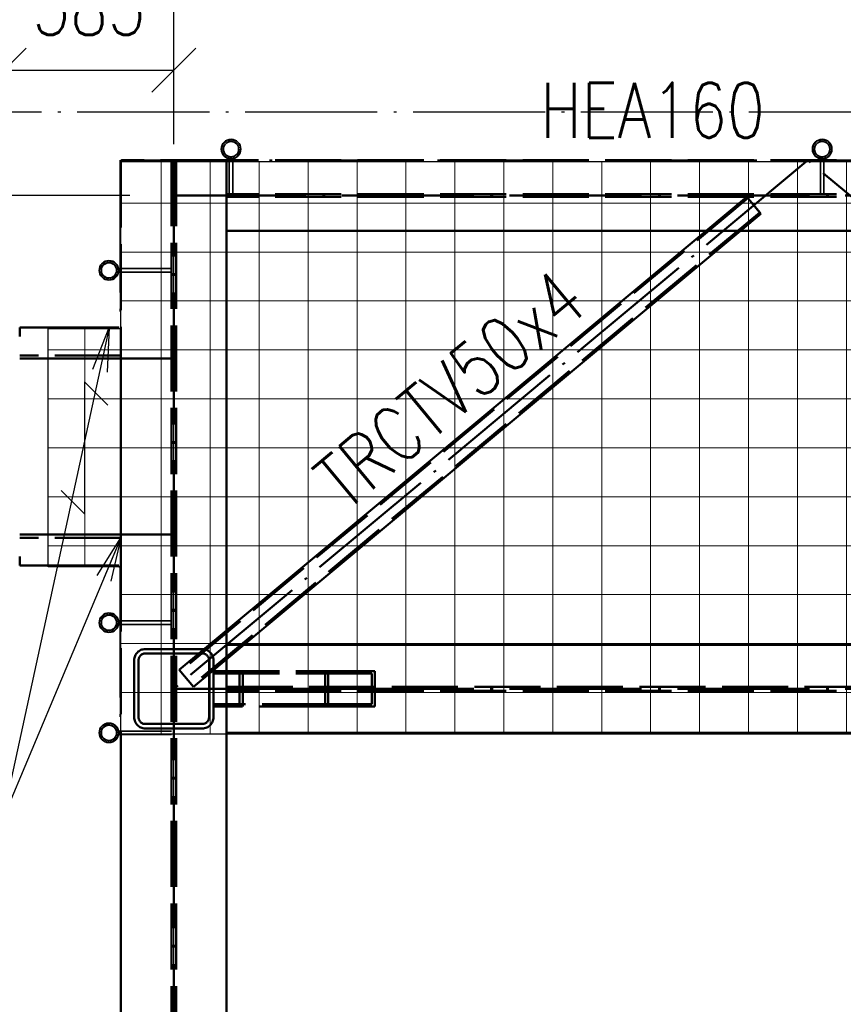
# Paper-space layout 'Layout1' of a CAD drawing. Extents: x -2 to 1033, y -36 to 596.
# Tile 50 of 126: x 352 to 389, y 198 to 243. Entities that reach past the tile are written whole.
import ezdxf

# ---------------------------------------------------------------- set-up
doc = ezdxf.new("R2010")
doc.units = 0
for name, pattern in [('ACAD_ISO02W100', [15, 12, -3]), ('ACAD_ISO04W100', [30.5, 24, -3, 0.5, -3]), ('HP_01_CER_B', [8, 5, -1, 1, -1])]:
    doc.linetypes.add(name, pattern=pattern)
doc.layers.get('0').update_dxf_attribs({"linetype": 'CONTINUOUS'})
doc.layers.get('DEFPOINTS').update_dxf_attribs({"color": 132, "linetype": 'CONTINUOUS'})
for name, color, linetype, lineweight in [('SS_KOTY', 3, 'CONTINUOUS', 25), ('SS_OSY_025', 7, 'HP_01_CER_B', 25), ('SS_PLOŠINA', 91, 'CONTINUOUS', 50), ('SS_PODKLADY_KOTY', 251, 'CONTINUOUS', 13), ('SS_POPIS_PROFILU', 13, 'CONTINUOUS', 25), ('SS_SLOUPY PLOŠINA', 177, 'CONTINUOUS', 50), ('SS_SRAFY', 8, 'CONTINUOUS', 18), ('SS_ZABRADLI', 2, 'CONTINUOUS', 35), ('SS_ZEBRIKY', 24, 'CONTINUOUS', 50), ('SS_ZTUŽENÍ LÁVKA', 107, 'CONTINUOUS', 50), ('SS_ZTUŽENÍ STĚNY', 203, 'CONTINUOUS', 50)]:
    doc.layers.add(name, color=color, linetype=linetype, lineweight=lineweight)
doc.layers.add('SS_ROSTY', color=7, linetype='CONTINUOUS', lineweight=25, true_color=0xb4d617)
doc.styles.add('ROMANS', font='romans.shx', dxfattribs={"width": 0.8})
doc.styles.add('romans.shx', font='romans.shx', dxfattribs={"height": 5})
doc.dimstyles.new('A-1_(2.5)_50AS', dxfattribs={"dimtxt": 2.5, "dimasz": 2, "dimexe": 1, "dimexo": 2, "dimgap": 0, "dimtad": 0, "dimdec": 1, "dimlfac": 50, "dimrnd": 1, "dimtxsty": 'ROMANS', "dimblk1": 'OBLIQUE', "dimblk2": 'OBLIQUE', "dimsah": 1, "dimcen": 2, "dimclrd": 256, "dimclre": 256, "dimclrt": 256, "dimadec": 1, "dimazin": 2, "dimtfac": 0.714286, "dimtdec": 1, "dimtmove": 0, "dimatfit": 3, "dimldrblk": 'OPEN', "dimfxl": 1, "dimtvp": 1.142857, "dimtfill": 1, "dimtolj": 1, "dimlwd": -1, "dimlwe": -1, "dimarcsym": 0})
pattern_1 = [(45, (358.52885, 104.38364), (-0.04490128, 0.04490128), [])]

# ---------------------------------------------------------------- blocks, each defined once
blk = doc.blocks.new('_Oblique')
at = {"color": 0, "linetype": 'ByBlock', "lineweight": -2}
blk.add_line((-0.5, -0.5), (0.5, 0.5), dxfattribs=at)
blk = doc.blocks.new('*D91')
at = {"layer": 'DEFPOINTS', "color": 0, "transparency": 16777216}
for p in [(358.529, 234.784), (344.461, 227.384), (351.129, 227.384, -7252)]:
    blk.add_point(p, dxfattribs=at)
at = {"layer": 'SS_KOTY', "transparency": 16777216}
for p, q in [((356.529, 234.784), (343.461, 234.784)), ((344.461, 234.784), (344.461, 227.384)), ((349.129, 227.384), (343.461, 227.384))]:
    blk.add_line(p, q, dxfattribs=at)
at = {"layer": 'SS_KOTY', "transparency": 16777216, "xscale": 2, "yscale": 2, "zscale": 2}
for p, rotation in [((344.461, 234.784), 90), ((344.461, 227.384), 270)]:
    blk.add_blockref('_Oblique', p, dxfattribs=dict(at, rotation=rotation))
at = {"layer": 'SS_KOTY', "transparency": 16777216, "insert": (341.604, 231.084), "char_height": 2.5, "attachment_point": 5, "rotation": 90, "style": 'ROMANS', "bg_fill": 3, "box_fill_scale": 1.1, "bg_fill_color": 256, "bg_fill_true_color": 13158600, "bg_fill_transparency": 0}
blk.add_mtext('\\A1;370', dxfattribs=at)
blk = doc.blocks.new('_OPEN')
at = {"color": 0, "linetype": 'ByBlock'}
for p, q in [((-1, 0.167), (0, 0)), ((0, 0), (-1, -0.167)), ((0, 0), (-1, 0))]:
    blk.add_line(p, q, dxfattribs=at)
blk = doc.blocks.new('*D93')
at = {"layer": 'DEFPOINTS', "color": 0, "transparency": 16777216}
for p in [(358.529, 246.475), (358.529, 238.584), (350.129, 229.644, -7242)]:
    blk.add_point(p, dxfattribs=at)
at = {"layer": 'SS_KOTY', "transparency": 16777216}
for p, q in [((350.129, 231.644), (350.129, 247.475)), ((358.529, 240.584), (358.529, 247.475)), ((350.129, 246.475), (358.529, 246.475))]:
    blk.add_line(p, q, dxfattribs=at)
at = {"layer": 'SS_KOTY', "transparency": 16777216, "xscale": 2, "yscale": 2, "zscale": 2, "rotation": 180}
blk.add_blockref('_Oblique', (350.129, 246.475), dxfattribs=at)
at = {"layer": 'SS_KOTY', "transparency": 16777216, "xscale": 2, "yscale": 2, "zscale": 2}
blk.add_blockref('_Oblique', (358.529, 246.475), dxfattribs=at)
at = {"layer": 'SS_KOTY', "transparency": 16777216, "insert": (354.329, 249.333), "char_height": 2.5, "attachment_point": 5, "style": 'ROMANS', "bg_fill": 3, "box_fill_scale": 1.1, "bg_fill_color": 256, "bg_fill_true_color": 13158600, "bg_fill_transparency": 0}
blk.add_mtext('\\A1;420', dxfattribs=at)
blk = doc.blocks.new('*D94')
at = {"layer": 'DEFPOINTS', "color": 0, "transparency": 16777216}
for p in [(350.129, 240.475), (350.829, 230.824, -7242), (350.129, 229.644, -7242)]:
    blk.add_point(p, dxfattribs=at)
at = {"layer": 'SS_KOTY', "transparency": 16777216}
for p, q in [((350.129, 231.644), (350.129, 241.475)), ((350.829, 232.824), (350.829, 241.475)), ((350.129, 240.475), (344.891, 240.475)), ((350.829, 240.475), (350.129, 240.475))]:
    blk.add_line(p, q, dxfattribs=at)
at = {"layer": 'SS_KOTY', "transparency": 16777216, "xscale": 2, "yscale": 2, "zscale": 2, "rotation": 180}
blk.add_blockref('_Oblique', (350.129, 240.475), dxfattribs=at)
at = {"layer": 'SS_KOTY', "transparency": 16777216, "xscale": 2, "yscale": 2, "zscale": 2}
blk.add_blockref('_Oblique', (350.829, 240.475), dxfattribs=at)
at = {"layer": 'SS_KOTY', "transparency": 16777216, "insert": (346.51, 243.333), "char_height": 2.5, "attachment_point": 5, "style": 'ROMANS', "bg_fill": 3, "box_fill_scale": 1.1, "bg_fill_color": 256, "bg_fill_true_color": 13158600, "bg_fill_transparency": 0}
blk.add_mtext('\\A1;35', dxfattribs=at)
blk = doc.blocks.new('*D95')
at = {"layer": 'DEFPOINTS', "color": 0, "transparency": 16777216}
for p in [(358.529, 240.475), (358.529, 238.584), (350.829, 230.824, -7242)]:
    blk.add_point(p, dxfattribs=at)
at = {"layer": 'SS_KOTY', "transparency": 16777216}
for p, q in [((350.829, 232.824), (350.829, 241.475)), ((358.529, 240.584), (358.529, 241.475)), ((350.829, 240.475), (358.529, 240.475))]:
    blk.add_line(p, q, dxfattribs=at)
at = {"layer": 'SS_KOTY', "transparency": 16777216, "xscale": 2, "yscale": 2, "zscale": 2, "rotation": 180}
blk.add_blockref('_Oblique', (350.829, 240.475), dxfattribs=at)
at = {"layer": 'SS_KOTY', "transparency": 16777216, "xscale": 2, "yscale": 2, "zscale": 2}
blk.add_blockref('_Oblique', (358.529, 240.475), dxfattribs=at)
at = {"layer": 'SS_KOTY', "transparency": 16777216, "insert": (354.679, 243.333), "char_height": 2.5, "attachment_point": 5, "style": 'ROMANS', "bg_fill": 3, "box_fill_scale": 1.1, "bg_fill_color": 256, "bg_fill_true_color": 13158600, "bg_fill_transparency": 0}
blk.add_mtext('\\A1;385', dxfattribs=at)

psp = doc.layouts.get("Layout1")

# ---------------------------------------------------------------- hatches: boundary and pattern name
at = {"layer": 'SS_SRAFY'}
h = psp.add_hatch(dxfattribs=at)
h.set_pattern_fill('ANSI31', color=5, scale=0.02, style=0)
h.set_pattern_definition(pattern_1)
h.paths.add_polyline_path([(361.1288, 237.3336, 1), (361.1288, 236.4436, 1)], flags=0)
h.paths.add_polyline_path([(361.1288, 237.2336, 1), (361.1288, 236.5436, 1)], flags=0)
h = psp.add_hatch(dxfattribs=at)
h.set_pattern_fill('ANSI31', color=5, scale=0.02, style=0)
h.set_pattern_definition(pattern_1)
h.paths.add_polyline_path([(387.9788, 237.3336, 1), (387.9788, 236.4436, 1)], flags=0)
h.paths.add_polyline_path([(387.9788, 237.2336, 1), (387.9788, 236.5436, 1)], flags=0)
h = psp.add_hatch(dxfattribs=at)
h.set_pattern_fill('ANSI31', color=5, scale=0.02, style=0)
h.set_pattern_definition(pattern_1)
h.paths.add_polyline_path([(355.5838, 215.8286, 1), (355.5838, 214.9386, 1)], flags=0)
h.paths.add_polyline_path([(355.5838, 215.7286, 1), (355.5838, 215.0386, 1)], flags=0)
h = psp.add_hatch(dxfattribs=at)
h.set_pattern_fill('ANSI31', color=5, scale=0.02, style=0)
h.set_pattern_definition(pattern_1)
h.paths.add_polyline_path([(355.5838, 210.8286, 1), (355.5838, 209.9386, 1)], flags=0)
h.paths.add_polyline_path([(355.5838, 210.7286, 1), (355.5838, 210.0386, 1)], flags=0)

# ---------------------------------------------------------------- linework, layer by layer
at = {"layer": 'SS_PLOŠINA', "color": 3, "linetype": 'ACAD_ISO02W100', "ltscale": 0.25}
for p, q in [((360.9288, 236.3236), (360.9288, 236.3836)), ((471.1288, 236.3836), (360.9289, 236.3836)), ((471.1288, 234.8436), (360.9289, 234.8436)), ((471.1288, 234.7236), (360.9289, 234.7236)), ((356.1288, 217.9836), (356.1288, 210.3836)), ((360.9289, 212.4736), (471.1288, 212.4736)), ((471.1288, 212.2936), (360.9289, 212.2936))]:
    psp.add_line(p, q, dxfattribs=at)
at = {"layer": 'SS_PLOŠINA', "color": 1, "linetype": 'Continuous', "ltscale": 0.25}
for p, q in [((360.9288, 102.3836), (360.9288, 236.3236)), ((360.9289, 233.1836), (471.1288, 233.1836)), ((471.1288, 214.3836), (360.9289, 214.3836)), ((356.1288, 210.3836), (356.1288, 102.3836)), ((360.9289, 210.3836), (471.1288, 210.3836))]:
    psp.add_line(p, q, dxfattribs=at)
at = {"layer": 'SS_PLOŠINA', "color": 7, "linetype": 'ACAD_ISO04W100', "ltscale": 0.25}
psp.add_line((358.5288, 212.3836), (473.5288, 212.3836), dxfattribs=at)
at = {"layer": 'SS_PODKLADY_KOTY', "color": 7}
psp.add_line((354.4789, 220.3236, -7251.4), (353.4182, 221.3843, -7251.4), dxfattribs=at)
at = {"layer": 'SS_POPIS_PROFILU', "color": 0, "linetype": 'ByBlock'}
for p, q in [((355.0471, 217.5287), (356.1288, 219.2436)), ((356.1288, 219.2436), (355.3545, 217.3996)), ((356.1288, 219.2436), (355.6618, 217.2706))]:
    psp.add_line(p, q, dxfattribs=at)
at = {"layer": 'SS_POPIS_PROFILU', "color": 13}
psp.add_lwpolyline([(356.1288, 219.2436), (350.7384, 206.407), (341.786, 206.407)], dxfattribs=at)
at = {"layer": 'SS_ROSTY', "color": 7, "linetype": 'Continuous', "ltscale": 0.25}
for p, q in [((356.0288, 217.9236), (352.8289, 217.9236)), ((356.0288, 217.9236), (356.1288, 217.9236)), ((590.9288, 210.3236), (356.1288, 210.3236))]:
    psp.add_line(p, q, dxfattribs=at)
at = {"layer": 'SS_ROSTY', "color": 3, "linetype": 'ACAD_ISO02W100', "ltscale": 0.25}
psp.add_line((356.1288, 217.9236), (356.0288, 217.9236), dxfattribs=at)
at = {"layer": 'SS_SLOUPY PLOŠINA', "color": 3, "linetype": 'ACAD_ISO02W100', "ltscale": 0.25}
for p, q in [((357.2288, 214.1836), (359.8288, 214.1836)), ((359.8288, 213.9836), (357.2288, 213.9836)), ((356.7288, 213.6836), (356.7288, 211.0836)), ((356.9288, 211.0836), (356.9288, 213.6836)), ((360.1288, 211.0836), (360.1288, 213.6836)), ((360.3288, 213.6836), (360.3288, 211.0836)), ((357.2288, 210.7836), (359.8288, 210.7836)), ((359.8288, 210.5836), (357.2288, 210.5836))]:
    psp.add_line(p, q, dxfattribs=at)
at = {"layer": 'SS_SLOUPY PLOŠINA', "color": 7, "linetype": 'ACAD_ISO04W100', "ltscale": 0.25}
psp.add_line((358.5288, 212.3836), (358.5288, 212.3836), dxfattribs=at)
at = {"layer": 'SS_SLOUPY PLOŠINA', "color": 3, "linetype": 'ACAD_ISO02W100', "ltscale": 0.25}
for centre, start, end in [((357.2288, 213.6836), 90, 180), ((359.8288, 213.6836), 0, 90), ((357.2288, 211.0836), 180, 270), ((359.8288, 211.0836), 270, 0)]:
    psp.add_arc(centre, 0.5, start, end, dxfattribs=at)
at = {"layer": 'SS_SLOUPY PLOŠINA', "color": 3, "linetype": 'ACAD_ISO02W100', "ltscale": 0.25, "extrusion": (1.81899e-13, -7.5345e-14, -1)}
psp.add_arc((-357.2288, 213.6836), 0.3, 0, 90, dxfattribs=at)
at = {"layer": 'SS_SLOUPY PLOŠINA', "color": 3, "linetype": 'ACAD_ISO02W100', "ltscale": 0.25, "extrusion": (-7.5345e-14, -1.81899e-13, -1)}
psp.add_arc((-359.8288, 213.6836), 0.3, 90, 180, dxfattribs=at)
at = {"layer": 'SS_SLOUPY PLOŠINA', "color": 3, "linetype": 'ACAD_ISO02W100', "ltscale": 0.25, "extrusion": (1.81899e-13, 7.5345e-14, -1)}
psp.add_arc((-357.2288, 211.0836), 0.3, 270, 0, dxfattribs=at)
at = {"layer": 'SS_SLOUPY PLOŠINA', "color": 3, "linetype": 'ACAD_ISO02W100', "ltscale": 0.25, "extrusion": (-7.5345e-14, 1.81899e-13, -1)}
psp.add_arc((-359.8288, 211.0836), 0.3, 180, 270, dxfattribs=at)
at = {"layer": 'SS_ZABRADLI', "color": 3, "linetype": 'ACAD_ISO02W100', "ltscale": 0.25}
for p, q in [((361.0488, 236.4436), (361.0488, 234.8436)), ((361.2088, 234.8436), (361.2088, 236.4436)), ((387.8988, 236.4436), (387.8988, 234.8436)), ((388.0588, 234.8436), (388.0588, 236.4436)), ((358.4288, 215.4636), (356.0288, 215.4636)), ((356.0288, 215.3036), (358.4288, 215.3036)), ((358.4288, 210.4636), (356.0288, 210.4636)), ((356.1288, 210.3036), (358.4288, 210.3036))]:
    psp.add_line(p, q, dxfattribs=at)
at = {"layer": 'SS_ZABRADLI', "color": 7, "linetype": 'ACAD_ISO04W100', "ltscale": 0.25}
psp.add_line((356.0888, 217.9836), (356.0888, 210.3836), dxfattribs=at)
at = {"layer": 'SS_ZABRADLI', "color": 1, "linetype": 'Continuous', "ltscale": 0.25}
for p, q in [((356.0288, 210.3836), (356.0288, 210.3036)), ((356.0288, 210.3036), (356.1288, 210.3036))]:
    psp.add_line(p, q, dxfattribs=at)
for centre, radius in [((361.1288, 236.8886), 0.445), ((361.1288, 236.8886), 0.345), ((387.9788, 236.8886), 0.445), ((387.9788, 236.8886), 0.345), ((355.5838, 215.3836), 0.445), ((355.5838, 215.3836), 0.345), ((355.5838, 210.3836), 0.445), ((355.5838, 210.3836), 0.345)]:
    psp.add_circle(centre, radius, dxfattribs=at)
at = {"layer": 'SS_ZEBRIKY', "color": 7, "linetype": 'ACAD_ISO04W100', "ltscale": 0.25}
psp.add_line((358.5288, 219.3836), (350.1288, 219.3836), dxfattribs=at)
at = {"layer": 'SS_ZEBRIKY', "color": 1, "linetype": 'Continuous', "ltscale": 0.25}
for p, q in [((356.1288, 219.3836), (351.5289, 219.3836)), ((356.1288, 219.3836), (356.1288, 217.9836)), ((351.5289, 218.3885), (351.5289, 217.9836)), ((356.0288, 217.9836), (351.5289, 217.9836))]:
    psp.add_line(p, q, dxfattribs=at)
at = {"layer": 'SS_ZEBRIKY', "color": 3, "linetype": 'ACAD_ISO02W100', "ltscale": 0.25}
psp.add_line((356.1288, 219.2436), (351.5289, 219.2436), dxfattribs=at)
at = {"layer": 'SS_ZTUŽENÍ LÁVKA', "color": 7, "linetype": 'ACAD_ISO04W100', "ltscale": 0.25}
psp.add_line((416.0288, 212.3836), (387.3288, 236.3836), dxfattribs=at)
at = {"layer": 'SS_ZTUŽENÍ LÁVKA', "color": 3, "linetype": 'ACAD_ISO02W100', "ltscale": 0.25}
for p, q in [((382.7078, 233.1836), (384.5558, 234.7236)), ((385.1448, 234.0169), (384.5558, 234.7236)), ((385.196, 233.9554), (384.5558, 234.7236)), ((385.196, 233.9554), (384.2699, 233.1836)), ((385.196, 233.9554), (385.1448, 234.0169)), ((358.7777, 213.2419), (360.9288, 215.0345)), ((361.7099, 214.3836), (359.4179, 212.4737)), ((358.7777, 213.2419), (359.4179, 212.4737))]:
    psp.add_line(p, q, dxfattribs=at)
at = {"layer": 'SS_ZTUŽENÍ LÁVKA', "color": 1, "linetype": 'Continuous', "ltscale": 0.25}
for p, q in [((382.7078, 233.1836), (360.9288, 215.0345)), ((361.7099, 214.3836), (384.2699, 233.1836))]:
    psp.add_line(p, q, dxfattribs=at)
at = {"layer": 'SS_ZTUŽENÍ STĚNY', "color": 3, "linetype": 'ACAD_ISO02W100', "ltscale": 0.25}
for p, q in [((360.3289, 213.1836), (365.3975, 213.1836)), ((360.3289, 213.0836), (365.5389, 213.0836)), ((361.5188, 213.0836), (361.5188, 211.6836)), ((361.6602, 213.1836), (361.6602, 211.5836)), ((365.3975, 213.1836), (367.6602, 213.1836)), ((365.3975, 211.5836), (365.3975, 213.1836)), ((365.5389, 213.0836), (367.5188, 213.0836)), ((365.5389, 211.6836), (365.5389, 213.0836)), ((367.5188, 211.6836), (367.5188, 213.0836)), ((367.6602, 211.5836), (367.6602, 213.1836)), ((365.5389, 211.6836), (360.3289, 211.6836)), ((365.3975, 211.5836), (360.3289, 211.5836)), ((367.6602, 211.5836), (365.3975, 211.5836)), ((367.5188, 211.6836), (365.5389, 211.6836))]:
    psp.add_line(p, q, dxfattribs=at)
at = {"layer": 'SS_ZTUŽENÍ STĚNY', "color": 7, "linetype": 'ACAD_ISO04W100', "ltscale": 0.25}
psp.add_line((360.5288, 212.3836), (370.5288, 212.3836), dxfattribs=at)

# ---------------------------------------------------------------- texts
at = {"layer": 'SS_POPIS_PROFILU', "color": 13, "style": 'romans.shx', "width": 0.8}
psp.add_text('HEA160', height=2.5, dxfattribs=at).set_placement((375.1674, 237.4046))
psp.add_text('TRCTV50x4', height=2.5, rotation=39.80557, dxfattribs=at).set_placement((366.3321, 220.3824))

# ---------------------------------------------------------------- dimensions: what is measured, and where the dimension line sits
at = {"layer": 'SS_KOTY'}
dim = psp.add_linear_dim(base=(344.4611, 227.3836), p1=(358.5288, 234.7836), p2=(351.1289, 227.3836, -7252), angle=90, dimstyle='A-1_(2.5)_50AS', dxfattribs=at)
dim.commit()
dim.dimension.update_dxf_attribs({"geometry": '*D91', "text_midpoint": (341.604, 231.0836)})

# ---------------------------------------------------------------- next in the draw order: hatches: boundary and pattern name
at = {"layer": 'SS_SRAFY'}
h = psp.add_hatch(dxfattribs=at)
h.set_pattern_fill('NET', color=8, scale=0.7, angle=89.99987, style=0)
h.set_pattern_definition([(90, (354.4789, 223.3236), (-2.2225, 5e-06), []), (180, (354.4789, 223.3236), (-5e-06, -2.2225), [])])
h.paths.add_polyline_path([(352.8289, 217.9236), (356.0288, 217.9236), (356.1288, 217.9236), (356.1288, 228.7236), (356.0289, 228.7236), (352.8289, 228.7236)], flags=0)

# ---------------------------------------------------------------- next in the draw order: linework, layer by layer
at = {"layer": 'SS_PLOŠINA', "color": 1, "linetype": 'Continuous', "ltscale": 0.25}
psp.add_line((356.1288, 227.3836), (356.1288, 219.3836), dxfattribs=at)
at = {"layer": 'SS_PODKLADY_KOTY', "color": 7}
for p, q in [((354.4789, 226.3236, -7251.4), (354.4789, 220.3236, -7251.4)), ((355.5395, 225.263, -7251.4), (354.4789, 226.3236, -7251.4))]:
    psp.add_line(p, q, dxfattribs=at)
at = {"layer": 'SS_POPIS_PROFILU', "color": 0, "linetype": 'ByBlock'}
for p, q in [((354.8486, 226.9), (355.5988, 228.7836)), ((355.5988, 228.7836), (355.1743, 226.8292)), ((355.5988, 228.7836), (355.5001, 226.7585))]:
    psp.add_line(p, q, dxfattribs=at)
at = {"layer": 'SS_POPIS_PROFILU', "color": 13}
psp.add_lwpolyline([(355.5988, 228.7836), (350.7384, 206.407), (341.786, 206.407)], dxfattribs=at)
at = {"layer": 'SS_ROSTY', "color": 7, "linetype": 'Continuous', "ltscale": 0.25}
for p, q in [((356.1288, 228.7236), (352.8289, 228.7236)), ((352.8289, 217.9236), (352.8289, 228.7236)), ((356.1288, 228.7236), (356.0289, 228.7236))]:
    psp.add_line(p, q, dxfattribs=at)
at = {"layer": 'SS_ZEBRIKY', "color": 1, "linetype": 'Continuous', "ltscale": 0.25}
for p, q in [((356.0288, 228.7836), (351.5289, 228.7836)), ((351.5289, 228.7836), (351.5289, 228.3788)), ((356.1288, 228.7836), (356.1288, 227.3836)), ((351.5289, 227.3836), (356.1288, 227.3836))]:
    psp.add_line(p, q, dxfattribs=at)
at = {"layer": 'SS_ZEBRIKY', "color": 7, "linetype": 'ACAD_ISO04W100', "ltscale": 0.25}
psp.add_line((358.5288, 227.3836), (350.1288, 227.3836), dxfattribs=at)
at = {"layer": 'SS_ZEBRIKY', "color": 3, "linetype": 'ACAD_ISO02W100', "ltscale": 0.25}
psp.add_line((356.1288, 227.5236), (351.5289, 227.5236), dxfattribs=at)

# ---------------------------------------------------------------- next in the draw order: dimensions: what is measured, and where the dimension line sits
at = {"layer": 'SS_KOTY'}
dim = psp.add_linear_dim(base=(358.5288, 246.4754), p1=(350.1288, 229.644, -7242), p2=(358.5288, 238.5836), dimstyle='A-1_(2.5)_50AS', dxfattribs=at)
dim.commit()
dim.dimension.update_dxf_attribs({"geometry": '*D93', "text_midpoint": (354.3288, 249.3325)})

# ---------------------------------------------------------------- next in the draw order: dimensions: what is measured, and where the dimension line sits
dim = psp.add_linear_dim(base=(350.1288, 240.4754), p1=(350.8288, 230.8236, -7242), p2=(350.1288, 229.644, -7242), dimstyle='A-1_(2.5)_50AS', dxfattribs=at)
dim.commit()
dim.dimension.update_dxf_attribs({"geometry": '*D94', "text_midpoint": (346.5098, 243.3325)})

# ---------------------------------------------------------------- next in the draw order: dimensions: what is measured, and where the dimension line sits
dim = psp.add_linear_dim(base=(358.5288, 240.4754), p1=(350.8288, 230.8236, -7242), p2=(358.5288, 238.5836), dimstyle='A-1_(2.5)_50AS', dxfattribs=at)
dim.commit()
dim.dimension.update_dxf_attribs({"geometry": '*D95', "text_midpoint": (354.6788, 243.3325)})

# ---------------------------------------------------------------- next in the draw order: hatches: boundary and pattern name
at = {"layer": 'SS_SRAFY'}
h = psp.add_hatch(dxfattribs=at)
h.set_pattern_fill('NET', color=8, scale=0.7, angle=-90, style=0)
h.set_pattern_definition([(270, (473.5288, 223.3236), (2.2225, 0), []), (360, (473.5288, 223.3236), (1e-16, 2.2225), [])])
h.paths.add_polyline_path([(356.1288, 236.3236), (356.1288, 210.3236), (590.9288, 210.3236), (590.9288, 236.3236)], flags=0)
h = psp.add_hatch(dxfattribs=at)
h.set_pattern_fill('ANSI31', color=5, scale=0.02, style=0)
h.set_pattern_definition(pattern_1)
h.paths.add_polyline_path([(355.5838, 231.8286, 1), (355.5838, 230.9386, 1)], flags=0)
h.paths.add_polyline_path([(355.5838, 231.7286, 1), (355.5838, 231.0386, 1)], flags=0)

# ---------------------------------------------------------------- next in the draw order: linework, layer by layer
at = {"layer": 'SS_OSY_025', "linetype": 'ACAD_ISO04W100', "ltscale": 0.25}
for p, q in [((358.5288, 54.1113), (358.5288, 254.2444)), ((346.5181, 238.5836), (609.1417, 238.5836))]:
    psp.add_line(p, q, dxfattribs=at)
at = {"layer": 'SS_PLOŠINA', "color": 3, "linetype": 'ACAD_ISO02W100', "ltscale": 0.25}
for p, q in [((356.1288, 236.3236), (356.1288, 228.7836)), ((360.9288, 236.3836), (356.1488, 236.3836)), ((358.4288, 236.3836), (358.4288, 102.3836)), ((358.6288, 236.3836), (358.6288, 102.3836))]:
    psp.add_line(p, q, dxfattribs=at)
at = {"layer": 'SS_PLOŠINA', "color": 7, "linetype": 'ACAD_ISO04W100', "ltscale": 0.25}
for p, q in [((358.5288, 102.3836), (358.5288, 236.3836)), ((358.5288, 234.7836), (473.5288, 234.7836))]:
    psp.add_line(p, q, dxfattribs=at)
at = {"layer": 'SS_ROSTY', "color": 7, "linetype": 'Continuous', "ltscale": 0.25}
for p, q in [((356.1288, 236.3236), (590.9288, 236.3236)), ((356.1288, 210.3236), (356.1288, 236.3236))]:
    psp.add_line(p, q, dxfattribs=at)
at = {"layer": 'SS_ZABRADLI', "color": 7, "linetype": 'ACAD_ISO04W100', "ltscale": 0.25}
for p, q in [((356.0888, 236.3836), (356.0888, 228.7836)), ((356.1288, 236.3836), (473.5288, 236.3836))]:
    psp.add_line(p, q, dxfattribs=at)
at = {"layer": 'SS_ZABRADLI', "color": 3, "linetype": 'ACAD_ISO02W100', "ltscale": 0.25}
for p, q in [((358.4288, 231.4636), (356.0288, 231.4636)), ((356.0288, 231.3036), (358.4288, 231.3036))]:
    psp.add_line(p, q, dxfattribs=at)
at = {"layer": 'SS_ZABRADLI', "color": 1, "linetype": 'Continuous', "ltscale": 0.25}
for radius in [0.445, 0.345]:
    psp.add_circle((355.5838, 231.3836), radius, dxfattribs=at)
at = {"layer": 'SS_ZTUŽENÍ LÁVKA', "color": 7, "linetype": 'ACAD_ISO04W100', "ltscale": 0.25}
psp.add_line((387.3288, 236.3836), (358.5288, 212.3836), dxfattribs=at)
at = {"layer": 'SS_ZTUŽENÍ LÁVKA', "color": 3, "linetype": 'ACAD_ISO02W100', "ltscale": 0.25}
for p, q in [((384.607, 234.6622), (358.8289, 213.1804)), ((385.1448, 234.0169), (359.3667, 212.5351))]:
    psp.add_line(p, q, dxfattribs=at)

doc.saveas('drawing.dxf')
